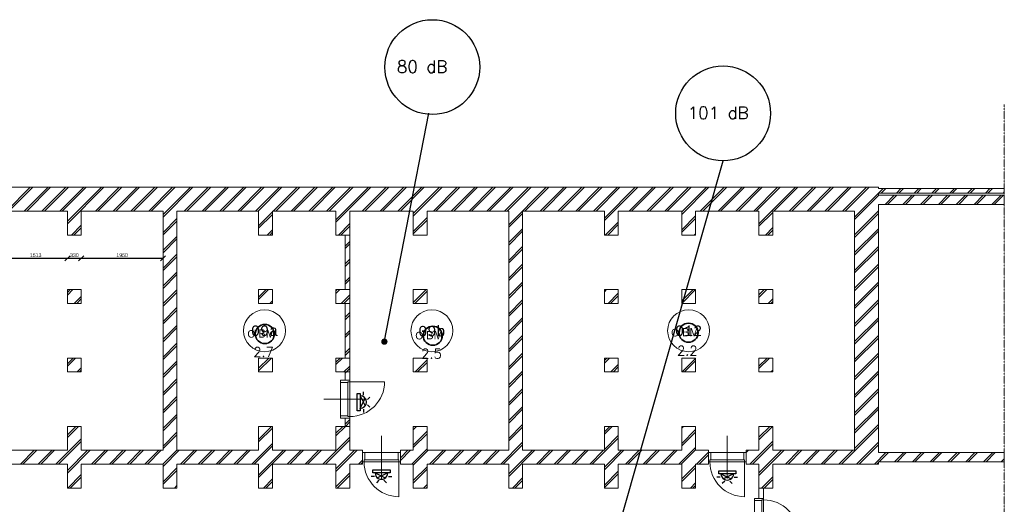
# Model space of a CAD drawing. Header units: millimetres. Extents: x 1890 to 160200, y 5205 to 111580.
# Tile 51 of 51: x 134464 to 157942, y 98108 to 109658. Entities that reach past the tile are written whole.
import ezdxf
from ezdxf.enums import TextEntityAlignment as Align
from ezdxf.xclip import XClip

# ---------------------------------------------------------------- set-up
doc = ezdxf.new("R2010")
doc.units = ezdxf.units.MM
doc.header["$XCLIPFRAME"] = 0
doc.linetypes.add('Xref-geb26-Kelder$0$CENTER', pattern=[2, 1.25, -0.25, 0.25, -0.25])
for name, color, linetype in [('BRAND', 1, 'Continuous'), ('DB-waardes', 6, 'Continuous'), ('Xref', 253, 'Continuous'), ('Xref-geb26-Kelder$0$AL$1A---_ALGEMEEN', 253, 'Continuous'), ('Xref-geb26-Kelder$0$AM$1A---_MAATV', 253, 'Continuous'), ('Xref-geb26-Kelder$0$AT$1A---_TEKST050', 253, 'Continuous')]:
    doc.layers.add(name, color=color, linetype=linetype)
doc.layers.get('Xref').off()
doc.styles.add('ROMANS', font='romans')
doc.styles.add('TXT', font='txt')
doc.styles.add('Xref-geb26-Kelder$0$MONOTXT', font='MONOTXT')
doc.styles.add('Xref-geb26-Kelder$0$Standard', font='txt')
doc.dimstyles.new('Xref-geb26-Kelder$0$Standard', dxfattribs={"dimscale": 50, "dimtxt": 1.8, "dimasz": 2.5, "dimexe": 0.18, "dimexo": 0.0625, "dimtad": 1, "dimdec": 0, "dimdsep": 46, "dimtxsty": 'Xref-geb26-Kelder$0$Standard', "dimblk": 'Xref-geb26-Kelder$0$_Oblique', "dimcen": 2.5, "dimse1": 1, "dimse2": 1, "dimclrd": 8, "dimclre": 8, "dimclrt": 8, "dimadec": 0, "dimazin": 0, "dimtfac": 1, "dimtdec": 0, "dimtmove": 0, "dimatfit": 3, "dimldrblk": 'Xref-geb26-Kelder$0$_Oblique', "dimfxl": 1, "dimtolj": 1, "dimtzin": 0, "dimarcsym": 0})

# ---------------------------------------------------------------- blocks, each defined once
blk = doc.blocks.new('Xref-geb26-Kelder$0$ED0831')
at = {"layer": 'Xref-geb26-Kelder$0$AL$1A---_ALGEMEEN', "color": 0, "linetype": 'Continuous', "lineweight": 0}
for p, q in [((450, -400), (450, 620)), ((0, 0), (0, 220)), ((0, 220), (55, 220)), ((35, 0), (0, 0)), ((55, 45), (35, 45)), ((35, 45), (35, 0)), ((35, 0), (35, -830)), ((865, 0), (35, 0)), ((55, 220), (845, 220)), ((55, 220), (55, 45)), ((55, 45), (845, 45)), ((900, 220), (845, 220)), ((845, 220), (845, 45)), ((845, 45), (865, 45)), ((865, 45), (865, 0)), ((865, 0), (900, 0)), ((900, 0), (900, 220))]:
    blk.add_line(p, q, dxfattribs=at)
blk.add_arc((35, 0), 830, 270, 360, dxfattribs=at)
blk = doc.blocks.new('Xref-geb26-Kelder$0$_Oblique')
at = {"color": 0, "linetype": 'ByBlock', "lineweight": -2}
blk.add_line((-0.5, -0.5), (0.5, 0.5), dxfattribs=at)
blk = doc.blocks.new('*D44')
at = {"layer": 'Xref-geb26-Kelder$0$AM$1A---_MAATV', "color": 8, "linetype": 'Continuous', "lineweight": -2, "transparency": 16777216}
blk.add_line((121495.43, 57319.74001), (119982.93, 57319.74001), dxfattribs=at)
at = {"layer": 'Xref-geb26-Kelder$0$AM$1A---_MAATV', "color": 8, "linetype": 'Continuous', "lineweight": -2, "transparency": 16777216, "xscale": 125, "yscale": 125, "zscale": 125, "rotation": 180}
blk.add_blockref('Xref-geb26-Kelder$0$_Oblique', (119982.93, 57319.74001), dxfattribs=at)
at = {"layer": 'Xref-geb26-Kelder$0$AM$1A---_MAATV', "color": 8, "linetype": 'Continuous', "lineweight": -2, "transparency": 16777216, "xscale": 125, "yscale": 125, "zscale": 125}
blk.add_blockref('Xref-geb26-Kelder$0$_Oblique', (121495.43, 57319.74001), dxfattribs=at)
at = {"layer": 'Xref-geb26-Kelder$0$AM$1A---_MAATV', "color": 8, "linetype": 'Continuous', "lineweight": 0, "transparency": 16777216, "insert": (120739.18, 57395.99001), "char_height": 90, "attachment_point": 5, "style": 'Xref-geb26-Kelder$0$Standard'}
blk.add_mtext('\\A1;1513', dxfattribs=at)
blk = doc.blocks.new('*D45')
at = {"layer": 'Xref-geb26-Kelder$0$AM$1A---_MAATV', "color": 8, "linetype": 'Continuous', "lineweight": -2, "transparency": 16777216}
blk.add_line((121825.43, 57319.74001), (121495.43, 57319.74001), dxfattribs=at)
at = {"layer": 'Xref-geb26-Kelder$0$AM$1A---_MAATV', "color": 8, "linetype": 'Continuous', "lineweight": -2, "transparency": 16777216, "xscale": 125, "yscale": 125, "zscale": 125, "rotation": 180}
blk.add_blockref('Xref-geb26-Kelder$0$_Oblique', (121495.43, 57319.74001), dxfattribs=at)
at = {"layer": 'Xref-geb26-Kelder$0$AM$1A---_MAATV', "color": 8, "linetype": 'Continuous', "lineweight": -2, "transparency": 16777216, "xscale": 125, "yscale": 125, "zscale": 125}
blk.add_blockref('Xref-geb26-Kelder$0$_Oblique', (121825.43, 57319.74001), dxfattribs=at)
at = {"layer": 'Xref-geb26-Kelder$0$AM$1A---_MAATV', "color": 8, "linetype": 'Continuous', "lineweight": 0, "transparency": 16777216, "insert": (121660.43, 57395.99001), "char_height": 90, "attachment_point": 5, "style": 'Xref-geb26-Kelder$0$Standard'}
blk.add_mtext('\\A1;330', dxfattribs=at)
blk = doc.blocks.new('*D46')
at = {"layer": 'Xref-geb26-Kelder$0$AM$1A---_MAATV', "color": 8, "linetype": 'Continuous', "lineweight": -2, "transparency": 16777216}
blk.add_line((123775.43, 57319.74001), (121825.43, 57319.74001), dxfattribs=at)
at = {"layer": 'Xref-geb26-Kelder$0$AM$1A---_MAATV', "color": 8, "linetype": 'Continuous', "lineweight": -2, "transparency": 16777216, "xscale": 125, "yscale": 125, "zscale": 125, "rotation": 180}
blk.add_blockref('Xref-geb26-Kelder$0$_Oblique', (121825.43, 57319.74001), dxfattribs=at)
at = {"layer": 'Xref-geb26-Kelder$0$AM$1A---_MAATV', "color": 8, "linetype": 'Continuous', "lineweight": -2, "transparency": 16777216, "xscale": 125, "yscale": 125, "zscale": 125}
blk.add_blockref('Xref-geb26-Kelder$0$_Oblique', (123775.43, 57319.74001), dxfattribs=at)
at = {"layer": 'Xref-geb26-Kelder$0$AM$1A---_MAATV', "color": 8, "linetype": 'Continuous', "lineweight": 0, "transparency": 16777216, "insert": (122800.43, 57395.99001), "char_height": 90, "attachment_point": 5, "style": 'Xref-geb26-Kelder$0$Standard'}
blk.add_mtext('\\A1;1950', dxfattribs=at)
blk = doc.blocks.new('BR-OPT-M')
at = {"layer": 'BRAND', "color": 0}
blk.add_lwpolyline([(1.75, 0, 1), (-1.75, 0, 1)], format="xyb", close=True, dxfattribs=at)
blk.add_circle((0, 0), 1.75, dxfattribs=at)
for start, end in [(0, 180), (180, 0)]:
    blk.add_arc((0, 0), 1.75, start, end, dxfattribs=at)
at = {"layer": 'BRAND', "color": 0, "style": 'TXT'}
blk.add_text('O', height=1.4, dxfattribs=at).set_placement((-3.2, -0.68))
at = {"layer": 'BRAND', "color": 0, "insert": (-1.2, 0.86), "char_height": 1.522, "width": 4.0171, "attachment_point": 1, "style": 'TXT'}
blk.add_mtext('BM', dxfattribs=at)
at = {"layer": 'BRAND', "color": 0, "style": 'ROMANS'}
blk.add_attdef('ION1-B', text='', height=1.75, dxfattribs=at).set_placement((-0.23, -2.43), align=Align.TOP_CENTER)
blk = doc.blocks.new('NEVENIN')
at = {"layer": 'BRAND', "color": 0}
for p, q in [((-0.86, 3.53), (-1.68, 4.35)), ((0.86, 3.53), (1.68, 4.35)), ((-2.37, 2.19), (-3.54, 2.19)), ((-2.91, 1.02), (2.91, 1.02)), ((-2.91, 0), (-2.91, 1.02)), ((2.91, 0), (-2.91, 0)), ((-2.16, 1.02), (1.31, 2.74)), ((2.16, 1.02), (-1.31, 2.74)), ((2.37, 2.19), (3.54, 2.19)), ((2.91, 1.02), (2.91, 0))]:
    blk.add_line(p, q, dxfattribs=at)
blk.add_arc((0, 1.02), 2.16, 360, 180, dxfattribs=at)
blk = doc.blocks.new('Xref-geb26-Kelder')
at = {"layer": 'Xref-geb26-Kelder$0$AL$1A---_ALGEMEEN', "linetype": 'Xref-geb26-Kelder$0$CENTER', "lineweight": 0}
blk.add_line((143835.43, 60987.35), (143835.43, 41252.35), dxfattribs=at)
at = {"layer": 'Xref-geb26-Kelder$0$AL$1A---_ALGEMEEN', "linetype": 'Continuous', "lineweight": 0}
for p, q in [((120040.48, 58444.85), (120610.48, 59014.85)), ((120100.48, 58444.85), (120670.48, 59014.85)), ((120464.75, 58444.85), (121034.75, 59014.85)), ((120524.75, 58444.85), (121094.75, 59014.85)), ((120889.01, 58444.85), (121459.01, 59014.85)), ((120949.01, 58444.85), (121519.01, 59014.85)), ((121313.28, 58444.85), (121883.28, 59014.85)), ((121373.28, 58444.85), (121943.28, 59014.85)), ((121495.43, 58202.74), (122307.54, 59014.85)), ((121495.43, 58142.74), (122367.54, 59014.85)), ((122161.8, 58444.85), (122731.8, 59014.85)), ((122221.8, 58444.85), (122791.8, 59014.85)), ((122586.07, 58444.85), (123156.07, 59014.85)), ((122646.07, 58444.85), (123216.07, 59014.85)), ((123010.33, 58444.85), (123580.33, 59014.85)), ((123070.33, 58444.85), (123640.33, 59014.85)), ((123434.6, 58444.85), (124004.6, 59014.85)), ((123494.6, 58444.85), (124064.6, 59014.85)), ((123775.43, 58361.42), (124428.86, 59014.85)), ((123775.43, 58301.42), (124488.86, 59014.85)), ((124283.12, 58444.85), (124853.12, 59014.85)), ((124343.12, 58444.85), (124913.12, 59014.85)), ((124707.39, 58444.85), (125277.39, 59014.85)), ((124767.39, 58444.85), (125337.39, 59014.85)), ((125131.65, 58444.85), (125701.65, 59014.85)), ((125191.65, 58444.85), (125761.65, 59014.85)), ((125555.92, 58444.85), (126125.92, 59014.85)), ((125615.92, 58444.85), (126185.92, 59014.85)), ((125980.18, 58444.85), (126550.18, 59014.85)), ((126040.18, 58444.85), (126610.18, 59014.85)), ((126404.45, 58444.85), (126974.45, 59014.85)), ((126464.45, 58444.85), (127034.45, 59014.85)), ((126828.71, 58444.85), (127398.71, 59014.85)), ((126888.71, 58444.85), (127458.71, 59014.85)), ((127252.97, 58444.85), (127822.97, 59014.85)), ((127312.97, 58444.85), (127882.97, 59014.85)), ((127677.24, 58444.85), (128247.24, 59014.85)), ((127737.24, 58444.85), (128307.24, 59014.85)), ((127897.93, 58241.28), (128671.5, 59014.85)), ((127897.93, 58181.28), (128731.5, 59014.85)), ((128525.77, 58444.85), (129095.77, 59014.85)), ((128585.77, 58444.85), (129155.77, 59014.85)), ((128950.03, 58444.85), (129520.03, 59014.85)), ((129010.03, 58444.85), (129580.03, 59014.85)), ((129374.29, 58444.85), (129944.29, 59014.85)), ((129434.29, 58444.85), (130004.29, 59014.85)), ((129740.43, 58386.72), (130368.56, 59014.85)), ((129740.43, 58326.72), (130428.56, 59014.85)), ((130222.82, 58444.85), (130792.82, 59014.85)), ((130282.82, 58444.85), (130852.82, 59014.85)), ((130647.09, 58444.85), (131217.09, 59014.85)), ((130707.09, 58444.85), (131277.09, 59014.85)), ((131071.35, 58444.85), (131641.35, 59014.85)), ((131131.35, 58444.85), (131701.35, 59014.85)), ((131495.61, 58444.85), (132065.61, 59014.85)), ((131555.61, 58444.85), (132125.61, 59014.85)), ((131919.88, 58444.85), (132489.88, 59014.85)), ((131979.88, 58444.85), (132549.88, 59014.85)), ((132020.43, 58121.14), (132914.14, 59014.85)), ((132404.14, 58444.85), (132974.14, 59014.85)), ((132768.41, 58444.85), (133338.41, 59014.85)), ((132828.41, 58444.85), (133398.41, 59014.85)), ((133192.67, 58444.85), (133762.67, 59014.85)), ((133252.67, 58444.85), (133822.67, 59014.85)), ((133616.93, 58444.85), (134186.93, 59014.85)), ((133676.93, 58444.85), (134246.93, 59014.85)), ((134041.2, 58444.85), (134611.2, 59014.85)), ((134101.2, 58444.85), (134671.2, 59014.85)), ((134300.43, 58279.82), (135035.46, 59014.85)), ((134300.43, 58219.82), (135095.46, 59014.85)), ((134889.73, 58444.85), (135459.73, 59014.85)), ((134949.73, 58444.85), (135519.73, 59014.85)), ((135313.99, 58444.85), (135883.99, 59014.85)), ((135373.99, 58444.85), (135943.99, 59014.85)), ((135738.25, 58444.85), (136308.25, 59014.85)), ((135798.25, 58444.85), (136368.25, 59014.85)), ((136142.93, 58425.26), (136732.52, 59014.85)), ((136142.93, 58365.26), (136792.52, 59014.85)), ((136586.78, 58444.85), (137156.78, 59014.85)), ((136646.78, 58444.85), (137216.78, 59014.85)), ((137011.05, 58444.85), (137581.05, 59014.85)), ((137071.05, 58444.85), (137641.05, 59014.85)), ((137435.31, 58444.85), (138005.31, 59014.85)), ((137495.31, 58444.85), (138065.31, 59014.85)), ((137859.57, 58444.85), (138429.57, 59014.85)), ((137919.57, 58444.85), (138489.57, 59014.85)), ((137985.43, 58146.44), (138853.84, 59014.85)), ((138343.84, 58444.85), (138913.84, 59014.85)), ((138708.1, 58444.85), (139278.1, 59014.85)), ((138768.1, 58444.85), (139338.1, 59014.85)), ((139132.37, 58444.85), (139702.37, 59014.85)), ((139192.37, 58444.85), (139762.37, 59014.85)), ((139556.63, 58444.85), (140126.63, 59014.85)), ((139616.63, 58444.85), (140186.63, 59014.85)), ((139980.9, 58444.85), (140550.9, 59014.85)), ((140040.9, 58444.85), (140610.9, 59014.85)), ((140837.66, 58877.35), (140947.66, 58987.35)), ((140897.66, 58877.35), (141007.66, 58987.35)), ((141261.92, 58877.35), (141371.92, 58987.35)), ((141321.92, 58877.35), (141431.92, 58987.35)), ((141686.19, 58877.35), (141796.19, 58987.35)), ((141746.19, 58877.35), (141856.19, 58987.35)), ((142110.45, 58877.35), (142220.45, 58987.35)), ((142170.45, 58877.35), (142280.45, 58987.35)), ((142534.72, 58877.35), (142644.72, 58987.35)), ((142594.72, 58877.35), (142704.72, 58987.35)), ((142958.98, 58877.35), (143068.98, 58987.35)), ((143018.98, 58877.35), (143128.98, 58987.35)), ((143383.24, 58877.35), (143493.24, 58987.35)), ((143443.24, 58877.35), (143553.24, 58987.35)), ((140265.43, 58305.12), (140835.43, 58875.12)), ((140265.43, 58245.12), (140847.66, 58827.35)), ((140991.92, 58607.35), (141211.92, 58827.35)), ((141051.92, 58607.35), (141271.92, 58827.35)), ((141416.19, 58607.35), (141636.19, 58827.35)), ((141476.19, 58607.35), (141696.19, 58827.35)), ((141840.45, 58607.35), (142060.45, 58827.35)), ((141900.45, 58607.35), (142120.45, 58827.35)), ((142264.72, 58607.35), (142484.72, 58827.35)), ((142324.72, 58607.35), (142544.72, 58827.35)), ((142688.98, 58607.35), (142908.98, 58827.35)), ((142748.98, 58607.35), (142968.98, 58827.35)), ((143113.24, 58607.35), (143333.24, 58827.35)), ((143173.24, 58607.35), (143393.24, 58827.35)), ((143537.51, 58607.35), (143757.51, 58827.35)), ((143597.51, 58607.35), (143817.51, 58827.35)), ((143807.51, 58877.35), (143835.43, 58905.27)), ((123775.43, 57937.16), (124105.43, 58267.16)), ((126055.43, 58095.83), (126385.43, 58425.83)), ((126055.43, 58035.83), (126385.43, 58365.83)), ((129740.43, 57962.46), (130070.43, 58292.46)), ((129740.43, 57902.46), (130070.43, 58232.46)), ((132020.43, 58061.14), (132350.43, 58391.14)), ((136142.93, 58001), (136472.93, 58331)), ((136142.93, 57941), (136472.93, 58271)), ((137985.43, 58086.44), (138315.43, 58416.44)), ((140265.43, 57880.86), (140835.43, 58450.86)), ((140265.43, 57820.86), (140835.43, 58390.86)), ((121591.8, 57874.85), (121825.43, 58108.48)), ((121651.8, 57874.85), (121825.43, 58048.48)), ((123775.43, 57877.16), (124105.43, 58207.16)), ((126258.71, 57874.85), (126385.43, 58001.57)), ((127955.77, 57874.85), (128227.93, 58147.01)), ((128015.77, 57874.85), (128227.93, 58087.01)), ((132020.43, 57696.87), (132350.43, 58026.87)), ((134319.73, 57874.85), (134630.43, 58185.55)), ((134379.73, 57874.85), (134630.43, 58125.55)), ((138138.1, 57874.85), (138315.43, 58052.18)), ((138198.1, 57874.85), (138315.43, 57992.18)), ((140265.43, 57456.59), (140835.43, 58026.59)), ((123775.43, 57512.89), (124105.43, 57842.89)), ((123775.43, 57452.89), (124105.43, 57782.89)), ((126318.71, 57874.85), (126385.43, 57941.57)), ((132020.43, 57636.87), (132350.43, 57966.87)), ((136441.05, 57874.85), (136472.93, 57906.73)), ((140265.43, 57396.59), (140835.43, 57966.59)), ((128117.93, 57612.75), (128227.93, 57722.75)), ((128117.93, 57552.75), (128227.93, 57662.75)), ((132020.43, 57272.61), (132350.43, 57602.61)), ((132020.43, 57212.61), (132350.43, 57542.61)), ((140265.43, 57032.33), (140835.43, 57602.33)), ((140265.43, 56972.33), (140835.43, 57542.33)), ((123775.43, 57088.63), (124105.43, 57418.63)), ((123775.43, 57028.63), (124105.43, 57358.63)), ((128117.93, 57188.49), (128227.93, 57298.49)), ((128117.93, 57128.49), (128227.93, 57238.49)), ((132020.43, 56848.35), (132350.43, 57178.35)), ((132020.43, 56788.35), (132350.43, 57118.35)), ((140265.43, 56608.06), (140835.43, 57178.06)), ((140265.43, 56548.06), (140835.43, 57118.06)), ((123775.43, 56664.36), (124105.43, 56994.36)), ((123775.43, 56604.36), (124105.43, 56934.36)), ((128117.93, 56764.22), (128227.93, 56874.22)), ((128117.93, 56704.22), (128227.93, 56814.22)), ((132020.43, 56424.08), (132350.43, 56754.08)), ((132020.43, 56364.08), (132350.43, 56694.08)), ((140265.43, 56183.8), (140835.43, 56753.8)), ((140265.43, 56123.8), (140835.43, 56693.8)), ((121495.43, 56505.68), (121564.6, 56574.85)), ((121495.43, 56445.68), (121624.6, 56574.85)), ((121658.86, 56244.85), (121825.43, 56411.42)), ((121718.86, 56244.85), (121825.43, 56351.42)), ((123775.43, 56240.1), (124105.43, 56570.1)), ((123775.43, 56180.1), (124105.43, 56510.1)), ((126055.43, 56398.78), (126231.5, 56574.85)), ((126055.43, 56338.78), (126291.5, 56574.85)), ((127897.93, 56544.22), (127928.56, 56574.85)), ((127897.93, 56484.22), (127988.56, 56574.85)), ((128022.82, 56244.85), (128227.93, 56449.96)), ((128082.82, 56244.85), (128227.93, 56389.96)), ((129740.43, 56265.4), (130049.88, 56574.85)), ((129779.88, 56244.85), (130070.43, 56535.4)), ((134300.43, 56522.76), (134352.52, 56574.85)), ((134386.78, 56244.85), (134630.43, 56488.5)), ((134446.78, 56244.85), (134630.43, 56428.5)), ((136142.93, 56303.94), (136413.84, 56574.85)), ((136143.84, 56244.85), (136472.93, 56573.94)), ((137985.43, 56449.38), (138110.9, 56574.85)), ((137985.43, 56389.38), (138170.9, 56574.85)), ((138205.16, 56244.85), (138315.43, 56355.12)), ((123775.43, 55815.83), (124105.43, 56145.83)), ((126325.77, 56244.85), (126385.43, 56304.51)), ((132020.43, 55999.82), (132350.43, 56329.82)), ((132020.43, 55939.82), (132350.43, 56269.82)), ((138265.16, 56244.85), (138315.43, 56295.12)), ((140265.43, 55759.54), (140835.43, 56329.54)), ((140265.43, 55699.54), (140835.43, 56269.54)), ((123775.43, 55755.83), (124105.43, 56085.83)), ((128117.93, 55915.69), (128227.93, 56025.69)), ((128117.93, 55855.69), (128227.93, 55965.69)), ((132020.43, 55575.55), (132350.43, 55905.55)), ((140265.43, 55335.27), (140835.43, 55905.27)), ((123775.43, 55391.57), (124105.43, 55721.57)), ((123775.43, 55331.57), (124105.43, 55661.57)), ((132020.43, 55515.55), (132350.43, 55845.55)), ((140265.43, 55275.27), (140835.43, 55845.27)), ((128117.93, 55491.43), (128227.93, 55601.43)), ((128117.93, 55431.43), (128227.93, 55541.43)), ((132020.43, 55151.29), (132350.43, 55481.29)), ((132020.43, 55091.29), (132350.43, 55421.29)), ((140265.43, 54911.01), (140835.43, 55481.01)), ((140265.43, 54851.01), (140835.43, 55421.01)), ((123775.43, 54967.31), (124105.43, 55297.31)), ((123775.43, 54907.31), (124105.43, 55237.31)), ((128117.93, 55067.17), (128227.93, 55177.17)), ((121495.43, 54808.63), (121631.65, 54944.85)), ((121495.43, 54748.63), (121691.65, 54944.85)), ((126055.43, 54701.72), (126298.56, 54944.85)), ((126055.43, 54641.72), (126358.56, 54944.85)), ((127897.93, 54847.17), (127995.61, 54944.85)), ((127897.93, 54787.17), (128055.61, 54944.85)), ((128117.93, 55007.17), (128227.93, 55117.17)), ((129740.43, 54932.61), (129752.67, 54944.85)), ((132020.43, 54727.03), (132350.43, 55057.03)), ((132020.43, 54667.03), (132350.43, 54997.03)), ((134300.43, 54885.71), (134359.57, 54944.85)), ((134300.43, 54825.71), (134419.57, 54944.85)), ((137985.43, 54752.33), (138177.95, 54944.85)), ((137985.43, 54692.33), (138237.95, 54944.85)), ((140265.43, 54486.74), (140835.43, 55056.74)), ((140265.43, 54426.74), (140835.43, 54996.74)), ((121725.92, 54614.85), (121825.43, 54714.36)), ((123775.43, 54543.04), (124105.43, 54873.04)), ((123775.43, 54483.04), (124105.43, 54813.04)), ((128089.88, 54614.85), (128227.93, 54752.9)), ((129786.93, 54614.85), (130070.43, 54898.35)), ((129846.93, 54614.85), (130070.43, 54838.35)), ((134453.84, 54614.85), (134630.43, 54791.44)), ((134513.84, 54614.85), (134630.43, 54731.44)), ((136150.9, 54614.85), (136472.93, 54936.88)), ((136210.9, 54614.85), (136472.93, 54876.88)), ((121785.92, 54614.85), (121825.43, 54654.36)), ((128117.93, 54582.9), (128149.88, 54614.85)), ((128149.88, 54614.85), (128227.93, 54692.9)), ((132020.43, 54302.76), (132350.43, 54632.76)), ((132020.43, 54242.76), (132350.43, 54572.76)), ((138272.22, 54614.85), (138315.43, 54658.06)), ((140265.43, 54062.48), (140835.43, 54632.48)), ((140265.43, 54002.48), (140835.43, 54572.48)), ((123775.43, 54118.78), (124105.43, 54448.78)), ((123775.43, 54058.78), (124105.43, 54388.78)), ((123775.43, 53694.51), (124105.43, 54024.51)), ((132020.43, 53878.5), (132350.43, 54208.5)), ((132020.43, 53818.5), (132350.43, 54148.5)), ((140265.43, 53638.22), (140835.43, 54208.22)), ((140265.43, 53578.22), (140835.43, 54148.22)), ((123775.43, 53634.51), (124105.43, 53964.51)), ((132020.43, 53454.23), (132350.43, 53784.23)), ((140265.43, 53213.95), (140835.43, 53783.95)), ((123775.43, 53270.25), (124105.43, 53600.25)), ((123775.43, 53210.25), (124105.43, 53540.25)), ((132020.43, 53394.23), (132350.43, 53724.23)), ((140265.43, 53153.95), (140835.43, 53723.95)), ((121495.43, 53111.57), (121698.71, 53314.85)), ((121495.43, 53051.57), (121758.71, 53314.85)), ((126055.43, 53004.67), (126365.61, 53314.85)), ((127897.93, 53150.11), (128062.67, 53314.85)), ((127897.93, 53090.11), (128122.67, 53314.85)), ((128117.93, 53370.11), (128227.93, 53480.11)), ((128122.67, 53314.85), (128227.93, 53420.11)), ((129740.43, 53295.55), (129759.73, 53314.85)), ((129740.43, 53235.55), (129819.73, 53314.85)), ((132020.43, 53029.97), (132350.43, 53359.97)), ((132020.43, 52969.97), (132350.43, 53299.97)), ((134300.43, 53188.65), (134426.63, 53314.85)), ((134300.43, 53128.65), (134486.63, 53314.85)), ((136142.93, 53274.09), (136183.69, 53314.85)), ((137985.43, 53055.27), (138245.01, 53314.85)), ((137985.43, 52995.27), (138305.01, 53314.85)), ((139950.59, 52414.85), (140835.43, 53299.69)), ((140265.43, 52789.69), (140835.43, 53359.69)), ((123775.43, 52845.99), (124105.43, 53175.99)), ((123775.43, 52785.99), (124105.43, 53115.99)), ((126055.43, 52944.67), (126385.43, 53274.67)), ((129740.43, 52871.29), (130070.43, 53201.29)), ((129740.43, 52811.29), (130070.43, 53141.29)), ((134300.43, 52764.38), (134630.43, 53094.38)), ((136142.93, 52909.83), (136472.93, 53239.83)), ((136142.93, 52849.83), (136472.93, 53179.83)), ((121222.97, 52414.85), (121825.43, 53017.31)), ((121282.97, 52414.85), (121825.43, 52957.31)), ((125889.88, 52414.85), (126385.43, 52910.4)), ((125949.88, 52414.85), (126385.43, 52850.4)), ((127586.93, 52414.85), (128227.93, 53055.85)), ((127646.93, 52414.85), (128227.93, 52995.85)), ((131829.57, 52414.85), (132350.43, 52935.71)), ((131889.57, 52414.85), (132350.43, 52875.71)), ((134010.9, 52414.85), (134630.43, 53034.38)), ((137769.27, 52414.85), (138315.43, 52961.01)), ((137829.27, 52414.85), (138315.43, 52901.01)), ((140314.86, 52414.85), (140835.43, 52935.42)), ((140374.86, 52414.85), (140835.43, 52875.42)), ((120374.45, 52414.85), (120704.45, 52744.85)), ((120434.45, 52414.85), (120764.45, 52744.85)), ((120798.71, 52414.85), (121128.71, 52744.85)), ((120858.71, 52414.85), (121188.71, 52744.85)), ((121495.43, 52263.04), (121977.24, 52744.85)), ((121495.43, 52203.04), (122037.24, 52744.85)), ((122071.5, 52414.85), (122401.5, 52744.85)), ((122131.5, 52414.85), (122461.5, 52744.85)), ((122495.77, 52414.85), (122825.77, 52744.85)), ((122555.77, 52414.85), (122885.77, 52744.85)), ((122920.03, 52414.85), (123250.03, 52744.85)), ((122980.03, 52414.85), (123310.03, 52744.85)), ((123344.29, 52414.85), (123674.29, 52744.85)), ((123404.29, 52414.85), (123734.29, 52744.85)), ((123768.56, 52414.85), (124105.43, 52751.72)), ((123775.43, 52361.72), (124158.56, 52744.85)), ((124192.82, 52414.85), (124522.82, 52744.85)), ((124252.82, 52414.85), (124582.82, 52744.85)), ((124617.09, 52414.85), (124947.09, 52744.85)), ((124677.09, 52414.85), (125007.09, 52744.85)), ((125041.35, 52414.85), (125371.35, 52744.85)), ((125101.35, 52414.85), (125431.35, 52744.85)), ((125465.61, 52414.85), (125795.61, 52744.85)), ((125525.61, 52414.85), (125855.61, 52744.85)), ((126055.43, 52156.14), (126644.14, 52744.85)), ((126055.43, 52096.14), (126704.14, 52744.85)), ((126738.41, 52414.85), (127068.41, 52744.85)), ((126798.41, 52414.85), (127128.41, 52744.85)), ((127162.67, 52414.85), (127492.67, 52744.85)), ((127222.67, 52414.85), (127552.67, 52744.85)), ((127897.93, 52301.58), (128341.2, 52744.85)), ((127897.93, 52241.58), (128401.2, 52744.85)), ((129434.18, 52565.04), (129613.99, 52744.85)), ((129434.18, 52505.04), (129673.99, 52744.85)), ((129708.25, 52414.85), (130070.43, 52777.03)), ((129740.43, 52387.03), (130098.25, 52744.85)), ((130132.52, 52414.85), (130462.52, 52744.85)), ((130192.52, 52414.85), (130522.52, 52744.85)), ((130556.78, 52414.85), (130886.78, 52744.85)), ((130616.78, 52414.85), (130946.78, 52744.85)), ((130981.05, 52414.85), (131311.05, 52744.85)), ((131041.05, 52414.85), (131371.05, 52744.85)), ((131405.31, 52414.85), (131735.31, 52744.85)), ((131465.31, 52414.85), (131795.31, 52744.85)), ((132020.43, 52181.44), (132583.84, 52744.85)), ((132020.43, 52121.44), (132643.84, 52744.85)), ((132678.1, 52414.85), (133008.1, 52744.85)), ((132738.1, 52414.85), (133068.1, 52744.85)), ((133102.37, 52414.85), (133432.37, 52744.85)), ((133162.37, 52414.85), (133492.37, 52744.85)), ((133526.63, 52414.85), (133856.63, 52744.85)), ((133586.63, 52414.85), (133916.63, 52744.85)), ((133950.9, 52414.85), (134280.9, 52744.85)), ((134300.43, 52340.12), (134705.16, 52744.85)), ((134300.43, 52280.12), (134765.16, 52744.85)), ((134799.42, 52414.85), (135129.42, 52744.85)), ((134859.42, 52414.85), (135189.42, 52744.85)), ((135223.69, 52414.85), (135553.69, 52744.85)), ((135283.69, 52414.85), (135613.69, 52744.85)), ((135647.95, 52414.85), (135977.95, 52744.85)), ((135707.95, 52414.85), (136037.95, 52744.85)), ((136072.22, 52414.85), (136472.93, 52815.56)), ((136132.22, 52414.85), (136472.93, 52755.56)), ((136496.48, 52414.85), (136779.18, 52697.55)), ((136556.48, 52414.85), (136779.18, 52637.55)), ((137679.18, 52689.02), (137735.01, 52744.85)), ((137985.43, 52206.74), (138523.54, 52744.85)), ((137985.43, 52146.74), (138583.54, 52744.85)), ((138617.8, 52414.85), (138947.8, 52744.85)), ((138677.8, 52414.85), (139007.8, 52744.85)), ((139042.06, 52414.85), (139372.06, 52744.85)), ((139102.06, 52414.85), (139432.06, 52744.85)), ((139466.33, 52414.85), (139796.33, 52744.85)), ((139526.33, 52414.85), (139856.33, 52744.85)), ((139890.59, 52414.85), (140220.59, 52744.85)), ((140739.12, 52414.85), (141014.12, 52689.85)), ((140854.12, 52469.85), (141074.12, 52689.85)), ((141218.38, 52469.85), (141438.38, 52689.85)), ((141278.38, 52469.85), (141498.38, 52689.85)), ((141642.65, 52469.85), (141862.65, 52689.85)), ((141702.65, 52469.85), (141922.65, 52689.85)), ((142066.91, 52469.85), (142286.91, 52689.85)), ((142126.91, 52469.85), (142346.91, 52689.85)), ((142491.18, 52469.85), (142711.18, 52689.85)), ((142551.18, 52469.85), (142771.18, 52689.85)), ((142915.44, 52469.85), (143135.44, 52689.85)), ((142975.44, 52469.85), (143195.44, 52689.85)), ((143339.7, 52469.85), (143559.7, 52689.85)), ((143399.7, 52469.85), (143619.7, 52689.85)), ((128435.46, 52414.85), (128534.18, 52513.57)), ((128495.46, 52414.85), (128534.18, 52453.57)), ((136142.93, 52061.3), (136472.93, 52391.3)), ((140799.12, 52414.85), (140835.43, 52451.16)), ((143763.97, 52469.85), (143835.43, 52541.31)), ((143823.97, 52469.85), (143835.43, 52481.31)), ((121501.5, 51844.85), (121825.43, 52168.78)), ((123775.43, 51997.46), (124105.43, 52327.46)), ((123775.43, 51937.46), (124105.43, 52267.46)), ((127897.93, 51877.32), (128227.93, 52207.32)), ((127925.46, 51844.85), (128227.93, 52147.32)), ((129740.43, 52022.76), (130070.43, 52352.76)), ((129740.43, 51962.76), (130070.43, 52292.76)), ((134300.43, 51915.86), (134630.43, 52245.86)), ((134300.43, 51855.86), (134630.43, 52185.86)), ((136142.93, 52001.3), (136472.93, 52331.3)), ((121561.5, 51844.85), (121825.43, 52108.78)), ((124047.09, 51844.85), (124105.43, 51903.19)), ((126168.41, 51844.85), (126385.43, 52061.87)), ((126228.41, 51844.85), (126385.43, 52001.87)), ((129986.78, 51844.85), (130070.43, 51928.5)), ((132108.1, 51844.85), (132350.43, 52087.18)), ((132168.1, 51844.85), (132350.43, 52027.18)), ((136350.74, 51844.85), (136472.93, 51967.04)), ((136410.74, 51844.85), (136472.93, 51907.04)), ((138047.8, 51844.85), (138315.43, 52112.48)), ((138107.8, 51844.85), (138315.43, 52052.48)), ((130046.78, 51844.85), (130070.43, 51868.5))]:
    blk.add_line(p, q, dxfattribs=at)
for points in [[(119982.93, 58444.85), (121495.43, 58444.85), (121495.43, 57874.85), (121825.43, 57874.85), (121825.43, 58444.85), (123775.43, 58444.85), (123775.43, 52744.85), (121825.43, 52744.85), (121825.43, 53314.85), (121495.43, 53314.85), (121495.43, 52744.85), (119982.93, 52744.85)], [(119982.93, 52414.85), (121495.43, 52414.85), (121495.43, 51844.85), (121825.43, 51844.85), (121825.43, 52414.85), (123775.43, 52414.85), (123775.43, 51844.85), (124105.43, 51844.85), (124105.43, 52414.85), (126055.43, 52414.85), (126055.43, 51844.85), (126385.43, 51844.85), (126385.43, 52414.85), (127897.93, 52414.85), (127897.93, 51844.85), (128227.93, 51844.85), (128227.93, 52414.85), (128534.18, 52414.85), (128534.18, 52744.85), (128227.93, 52744.85), (128227.93, 53314.85), (127897.93, 53314.85), (127897.93, 52744.85), (126385.43, 52744.85), (126385.43, 53314.85), (126055.43, 53314.85), (126055.43, 52744.85), (124105.43, 52744.85), (124105.43, 58444.85), (126055.43, 58444.85), (126055.43, 57874.85), (126385.43, 57874.85), (126385.43, 58444.85), (127897.93, 58444.85), (127897.93, 57874.85), (128227.93, 57874.85), (128227.93, 58444.85), (129740.43, 58444.85), (129740.43, 57874.85), (130070.43, 57874.85), (130070.43, 58444.85), (132020.43, 58444.85), (132020.43, 52744.85), (130070.43, 52744.85), (130070.43, 53314.85), (129740.43, 53314.85), (129740.43, 52744.85), (129434.18, 52744.85), (129434.18, 52414.85), (129740.43, 52414.85), (129740.43, 51844.85), (130070.43, 51844.85), (130070.43, 52414.85), (132020.43, 52414.85), (132020.43, 51844.85), (132350.43, 51844.85), (132350.43, 52414.85), (134300.43, 52414.85), (134300.43, 51844.85), (134630.43, 51844.85), (134630.43, 52414.85), (136142.93, 52414.85), (136142.93, 51844.85), (136472.93, 51844.85), (136472.93, 52414.85), (136779.18, 52414.85), (136779.18, 52744.85), (136472.93, 52744.85), (136472.93, 53314.85), (136142.93, 53314.85), (136142.93, 52744.85), (134630.43, 52744.85), (134630.43, 53314.85), (134300.43, 53314.85), (134300.43, 52744.85), (132350.43, 52744.85), (132350.43, 58444.85), (134300.43, 58444.85), (134300.43, 57874.85), (134630.43, 57874.85), (134630.43, 58444.85), (136142.93, 58444.85), (136142.93, 57874.85), (136472.93, 57874.85), (136472.93, 58444.85), (137985.43, 58444.85), (137985.43, 57874.85), (138315.43, 57874.85), (138315.43, 58444.85), (140265.43, 58444.85), (140265.43, 52744.85), (138315.43, 52744.85), (138315.43, 53314.85), (137985.43, 53314.85), (137985.43, 52744.85), (137679.18, 52744.85), (137679.18, 52414.85), (137985.43, 52414.85), (137985.43, 51844.85), (138315.43, 51844.85), (138315.43, 52414.85), (140835.43, 52414.85), (140835.43, 52469.85), (143835.43, 52469.85), (143835.43, 52689.85), (140835.43, 52689.85), (140835.43, 58607.35), (143835.43, 58607.35), (143835.43, 58827.35), (140835.43, 58827.35), (140835.43, 58877.35), (143835.43, 58877.35), (143835.43, 58987.35), (140835.43, 58987.35), (140835.43, 59014.85), (98720.43, 59014.85)]]:
    blk.add_lwpolyline(points, dxfattribs=at)
for points in [[(128227.93, 57874.85), (128117.93, 57874.85), (128117.93, 56574.85), (128227.93, 56574.85)], [(121495.43, 56244.85), (121825.43, 56244.85), (121825.43, 56574.85), (121495.43, 56574.85)], [(126055.43, 56244.85), (126385.43, 56244.85), (126385.43, 56574.85), (126055.43, 56574.85)], [(127897.93, 56244.85), (128227.93, 56244.85), (128227.93, 56574.85), (127897.93, 56574.85)], [(129740.43, 56244.85), (130070.43, 56244.85), (130070.43, 56574.85), (129740.43, 56574.85)], [(134300.43, 56244.85), (134630.43, 56244.85), (134630.43, 56574.85), (134300.43, 56574.85)], [(136142.93, 56244.85), (136472.93, 56244.85), (136472.93, 56574.85), (136142.93, 56574.85)], [(137985.43, 56244.85), (138315.43, 56244.85), (138315.43, 56574.85), (137985.43, 56574.85)], [(128227.93, 54944.85), (128117.93, 54944.85), (128117.93, 56244.85), (128227.93, 56244.85)], [(121495.43, 54614.85), (121825.43, 54614.85), (121825.43, 54944.85), (121495.43, 54944.85)], [(126055.43, 54614.85), (126385.43, 54614.85), (126385.43, 54944.85), (126055.43, 54944.85)], [(127897.93, 54614.85), (128227.93, 54614.85), (128227.93, 54944.85), (127897.93, 54944.85)], [(129740.43, 54614.85), (130070.43, 54614.85), (130070.43, 54944.85), (129740.43, 54944.85)], [(134300.43, 54614.85), (134630.43, 54614.85), (134630.43, 54944.85), (134300.43, 54944.85)], [(136142.93, 54614.85), (136472.93, 54614.85), (136472.93, 54944.85), (136142.93, 54944.85)], [(137985.43, 54614.85), (138315.43, 54614.85), (138315.43, 54944.85), (137985.43, 54944.85)], [(128117.93, 54414.85), (128227.93, 54414.85), (128227.93, 54614.85), (128117.93, 54614.85)], [(128117.93, 53514.85), (128227.93, 53514.85), (128227.93, 53314.85), (128117.93, 53314.85)], [(138095.43, 51599.85), (137985.43, 51599.85), (137985.43, 51844.85), (138095.43, 51844.85)]]:
    blk.add_lwpolyline(points, close=True, dxfattribs=at)
for centre in [(126195.86, 55594.86), (130186.16, 55594.86), (136307.94, 55594.85)]:
    blk.add_circle(centre, 500, dxfattribs=at)
at = {"layer": 'Xref-geb26-Kelder$0$AL$1A---_ALGEMEEN', "linetype": 'Continuous', "lineweight": 0, "yscale": -1}
for p, rotation in [((128227.93, 54414.85), 270), ((129434.18, 52469.85), 180), ((137679.18, 52469.85), 180)]:
    blk.add_blockref('Xref-geb26-Kelder$0$ED0831', p, dxfattribs=dict(at, rotation=rotation))
at = {"layer": 'Xref-geb26-Kelder$0$AL$1A---_ALGEMEEN', "linetype": 'Continuous', "lineweight": 0, "rotation": 90}
blk.add_blockref('Xref-geb26-Kelder$0$ED0831', (138095.43, 50699.85), dxfattribs=at)
at = {"layer": 'Xref-geb26-Kelder$0$AT$1A---_TEKST050', "linetype": 'Continuous', "lineweight": 0, "style": 'Xref-geb26-Kelder$0$MONOTXT'}
for s, p in [('09a', (126195.84, 55594.88)), ('09b', (130186.14, 55594.88)), ('012', (136307.92, 55594.87))]:
    blk.add_text(s, height=250, dxfattribs=at).set_placement(p, align=Align.MIDDLE)
at = {"layer": 'Xref-geb26-Kelder$0$AM$1A---_MAATV', "linetype": 'Continuous', "lineweight": 0}
for base, p1, p2, picture, middle in [((121825.43, 57319.74), (123775.43, 61743.55), (121825.43, 57873.55), '*D46', (122800.43, 57319.74)), ((119982.93, 57319.74001), (121495.43, 57873.55), (119982.93, 57873.55), '*D44', (120739.18, 57319.74001)), ((121495.43, 57319.74), (121825.43, 57873.55), (121495.43, 57873.55), '*D45', (121660.43, 57319.74))]:
    dim = blk.add_linear_dim(base=base, p1=p1, p2=p2, dimstyle='Xref-geb26-Kelder$0$Standard', dxfattribs=at)
    dim.commit()
    dim.dimension.update_dxf_attribs({"geometry": picture, "text_midpoint": middle, "dimtype": 128})

msp = doc.modelspace()

# ---------------------------------------------------------------- linework, layer by layer
at = {"layer": 'DB-waardes'}
for p, q in [((143158, 101966), (144219, 107427)), ((148836, 97873), (151236, 106295))]:
    msp.add_line(p, q, dxfattribs=at)
at = {"layer": 'DB-waardes', "const_width": 75}
msp.add_lwpolyline([(143122, 101984, 1), (143197, 101984, 1)], format="xyb", close=True, dxfattribs=at)
at = {"layer": 'DB-waardes'}
for centre in [(144302, 108528), (151236, 107425)]:
    msp.add_circle(centre, 1130, dxfattribs=at)

# ---------------------------------------------------------------- block references
at = {"layer": 'BRAND', "xscale": 130, "yscale": 130, "zscale": 130}
for p, values in [((140309, 102167), {'ION1-B': '2.7'}), ((150413, 102197), {'ION1-B': '2.2'}), ((144313, 102126), {'ION1-B': '2.5'})]:
    msp.add_blockref('BR-OPT-M', p, dxfattribs=at).add_auto_attribs(values)
at = {"layer": 'BRAND', "xscale": 70, "yscale": 70, "zscale": 70}
for p, rotation in [((142511, 100543), 270), ((143090, 98928), 180), ((151335, 98909), 180)]:
    msp.add_blockref('NEVENIN', p, dxfattribs=dict(at, rotation=rotation))
at = {"layer": 'Xref'}
ref = msp.add_blockref('Xref-geb26-Kelder', (14106, 46650), dxfattribs=at)
XClip(ref).set_block_clipping_path([(89968.7980408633, 40549.85), (146093.7980408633, 68949.85)])

# ---------------------------------------------------------------- texts
at = {"layer": 'DB-waardes', "style": 'ROMANS'}
for s, p in [('80 dB', (143456, 108395)), ('101 dB', (150390, 107292))]:
    msp.add_text(s, height=292.5, dxfattribs=at).set_placement(p)

doc.saveas('drawing.dxf')
